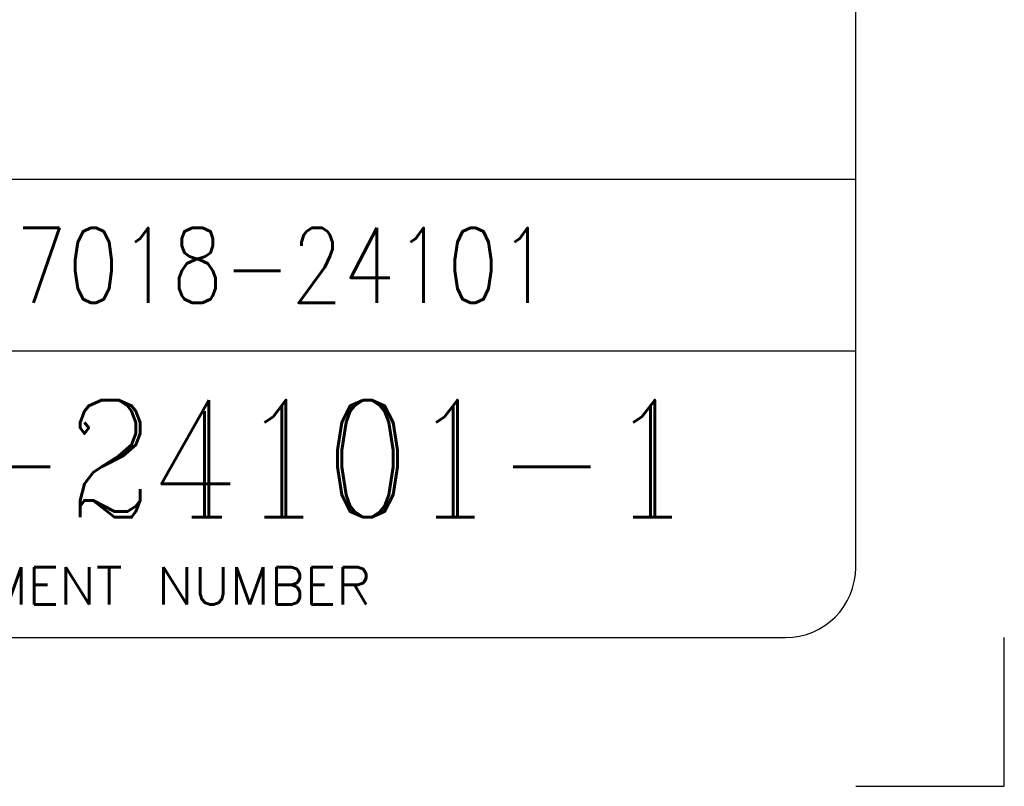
# Model space of a CAD drawing. Header units: inches. Extents: x -429 to 435, y -270 to 288.
# Tile 16 of 20: x 393 to 435, y -270 to -238. Entities that reach past the tile are written whole.
import ezdxf

# ---------------------------------------------------------------- set-up
doc = ezdxf.new("R2010")
doc.units = ezdxf.units.IN
doc.layers.add('1', color=7, linetype='Continuous')
doc.styles.add('CONVERTER_16', font='txt.shx', dxfattribs={"width": 1.035})
doc.styles.add('CONVERTER_18', font='txt.shx', dxfattribs={"width": 0.81})
doc.styles.add('CONVERTER_20', font='complex.shx', dxfattribs={"width": 0.855})

# ---------------------------------------------------------------- blocks, each defined once
blk = doc.blocks.new('Drawing_Grid_Zones', base_point=(-419.3462527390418, -254.8804718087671))
at = {"layer": '1', "color": 4, "linetype": 'Continuous'}
for p, q in [((434.851873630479, -270.3152359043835), (434.851873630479, -263.9652359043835)), ((428.5018736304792, -270.3152359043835), (434.851873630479, -270.3152359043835))]:
    blk.add_line(p, q, dxfattribs=at)
blk = doc.blocks.new('D_Size_Verigy_Frame', base_point=(-419.3462527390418, -254.8804718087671))
at = {"color": 4, "linetype": 'Continuous'}
blk.add_line((428.5018736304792, -244.402936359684), (364.604998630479, -244.402936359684), dxfattribs=at)
at = {"color": 7, "linetype": 'Continuous'}
blk.add_line((428.5018736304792, -251.7277359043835), (364.604998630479, -251.7277359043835), dxfattribs=at)
at = {"layer": '1', "color": 7, "linetype": 'Continuous'}
for p, q in [((428.5018736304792, -260.9652359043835), (428.5018736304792, 279.1347640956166)), ((-419.3981263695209, -263.9652359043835), (425.5018736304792, -263.9652359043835))]:
    blk.add_line(p, q, dxfattribs=at)
blk.add_arc((425.5018736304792, -260.9652359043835), 3, 270, 0, dxfattribs=at)
at = {"layer": '1'}
blk.add_blockref('Drawing_Grid_Zones', (-419.3462527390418, -254.8804718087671), dxfattribs=at)
at = {"color": 3, "attachment_point": 5, "line_spacing_factor": 1.02040816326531}
for s, insert, char_height, style in [('E7018-24101', (402.9809445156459, -248.0653361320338), 3.2, 'CONVERTER_18'), ('E7018-24101-1', (396.553436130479, -256.3214859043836), 5, 'CONVERTER_20')]:
    blk.add_mtext(s, dxfattribs=dict(at, insert=insert, char_height=char_height, style=style))
at = {"color": 4, "insert": (396.553436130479, -262.5558609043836), "char_height": 1.6, "attachment_point": 8, "line_spacing_factor": 1.12545018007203, "style": 'CONVERTER_16'}
blk.add_mtext('DOCUMENT NUMBER', dxfattribs=at)

msp = doc.modelspace()

# ---------------------------------------------------------------- block references
msp.add_blockref('D_Size_Verigy_Frame', (-419.3462527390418, -254.8804718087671))

doc.saveas('drawing.dxf')
